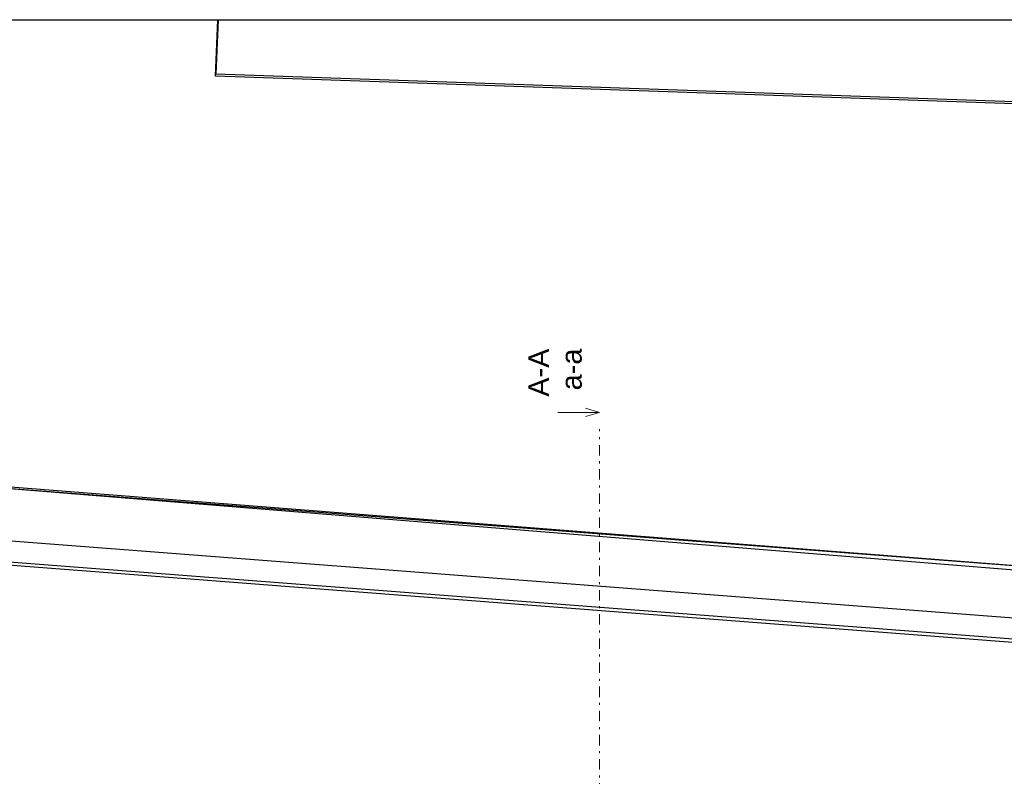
# Model space of a CAD drawing. Header units: millimetres. Extents: x -31600 to 34836, y -22665 to 23603.
# Tile 16 of 20: x -18887 to -11760, y 17210 to 22691. Entities that reach past the tile are written whole.
import ezdxf

# ---------------------------------------------------------------- set-up
doc = ezdxf.new("R2010")
doc.units = ezdxf.units.MM
doc.header["$MEASUREMENT"] = 0
doc.linetypes.add('Čerchovaná S', pattern=[175, 75, -42.5, 15, -42.5])
doc.layers.add('--KANAL_POPIS', color=1, linetype='Continuous', lineweight=25)
for name, color, linetype in [('BT_ortho', 7, 'Continuous'), ('Konstrukce - nosné', 7, 'Continuous'), ('Situace - terén', 7, 'Continuous'), ('Značky - řezy', 7, 'Continuous')]:
    doc.layers.add(name, color=color, linetype=linetype)
doc.styles.add('GENEROVANÝ_STYL_2', font='arial.ttf')

# ---------------------------------------------------------------- blocks, each defined once
blk = doc.blocks.new('Řez_2', base_point=(-14690.5, -4590.3))
at = {"layer": 'Značky - řezy', "color": 154, "linetype": 'Continuous', "lineweight": 13}
for p, q in [((-14690.5, 19845.7), (-14990.5, 19845.7)), ((-14790.5, 19875.7), (-14690.5, 19845.7)), ((-14790.5, 19815.7), (-14690.5, 19845.7))]:
    blk.add_line(p, q, dxfattribs=at)
at = {"layer": 'Značky - řezy', "color": 154, "linetype": 'Čerchovaná S', "lineweight": 13}
blk.add_line((-14690.5, -4440.3), (-14690.5, 19725.7), dxfattribs=at)
at = {"layer": 'Značky - řezy', "color": 154, "lineweight": 13, "insert": (-14816.7, 20308.6), "char_height": 150, "attachment_point": 9, "rotation": 90, "line_spacing_factor": 0.942728, "style": 'GENEROVANÝ_STYL_2'}
blk.add_mtext('\\A1;{\\pqr;\\pt0;\\fArial|b0|i0|c0|p38;A-A\\P\\pqr;\\pt0;\\fArial|b0|i0|c0|p38;a-a}', dxfattribs=at)

msp = doc.modelspace()

# ---------------------------------------------------------------- linework, layer by layer
at = {"layer": '--KANAL_POPIS'}
msp.add_line((-29577.8, 22690.7), (33422.2, 22690.7), dxfattribs=at)
at = {"layer": 'BT_ortho', "linetype": 'Continuous'}
msp.add_lwpolyline([(-7966.6, 22690.7), (-7995.8, 21954.4), (-17469.2, 22282.7), (-17451.9, 22690.7)], dxfattribs=at)
at = {"layer": 'BT_ortho'}
msp.add_lwpolyline([(-1163.3, 17864.4), (-11029.4, 18683.4), (-24351.8, 19728.1), (-25320.4, 13819.2), (-25595.4, 12086.6)], dxfattribs=at)
at = {"layer": 'Konstrukce - nosné'}
msp.add_line((-240.4, 17779.1), (-24598.5, 19748.1), dxfattribs=at)
at = {"layer": 'Konstrukce - nosné', "linetype": 'Continuous'}
for points in [[(-10908.3, 18673.3), (-24354.2, 19707.5)], [(-23915.1, 19297.6), (-10937.1, 18299.4)], [(-11004.2, 18149.5), (-20887, 18909.6)], [(-20885.1, 18889.1), (-10915.6, 18122.3)]]:
    msp.add_lwpolyline(points, dxfattribs=at)
at = {"layer": 'Situace - terén', "linetype": 'Continuous', "flags": 128}
msp.add_lwpolyline([(-17450.6, 22690.7), (-17467.2, 22299.6), (-7993.8, 21971.2), (-7965.3, 22690.7)], dxfattribs=at)

# ---------------------------------------------------------------- block references
at = {"layer": 'Značky - řezy'}
msp.add_blockref('Řez_2', (-14690.5, -4590.3), dxfattribs=at)

doc.saveas('drawing.dxf')
